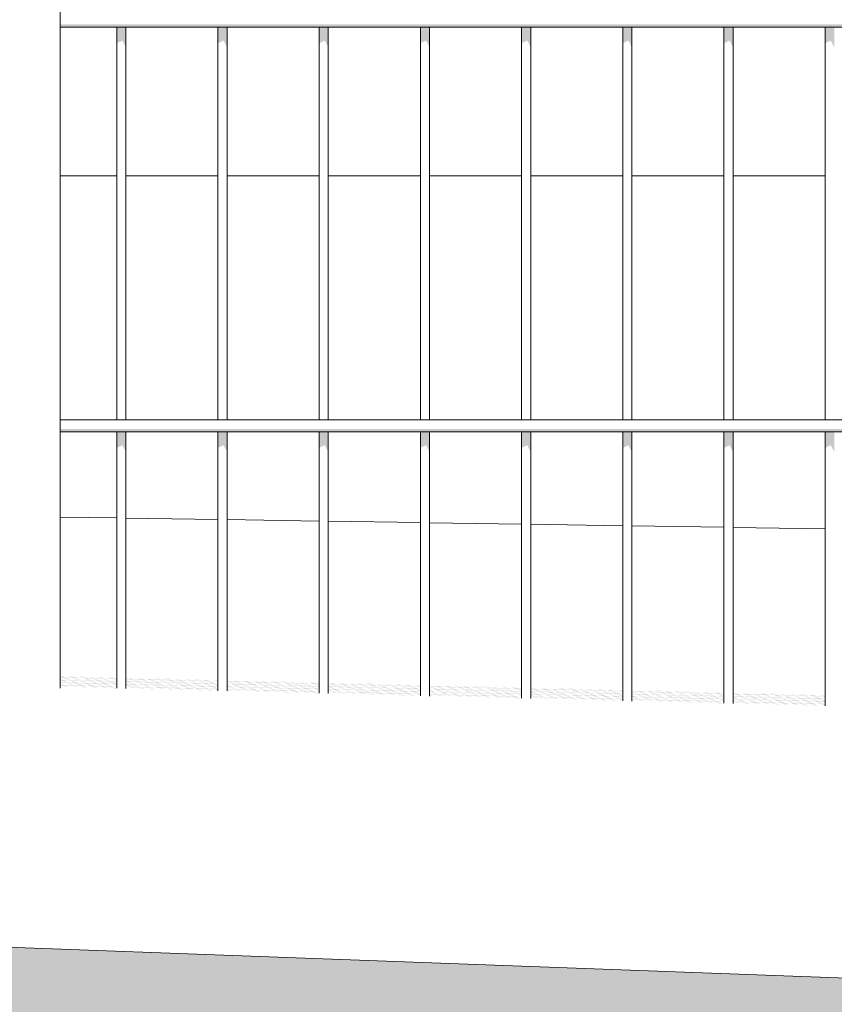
# Model space of a CAD drawing. Header units: metres. Extents: x -111 to -1, y -8 to 26.
# Tile 188 of 209: x -6.323 to -5.92, y -0.409 to 0.077. Entities that reach past the tile are written whole.
import ezdxf

# ---------------------------------------------------------------- set-up
doc = ezdxf.new("R2010")
doc.units = ezdxf.units.M
doc.header["$MEASUREMENT"] = 0
for name, color, linetype in [('40 Absturzsicherung', 7, 'Continuous'), ('60 Auffüllung gesamt', 7, 'Continuous'), ('80 Baukörperstudie', 7, 'Continuous'), ('94 Genehmigungsplanung Bemaßung', 7, 'Continuous')]:
    doc.layers.add(name, color=color, linetype=linetype)
doc.styles.add('ERSTELLTER_STIL_2', font='arial.ttf')
doc.dimstyles.new('ERSTELLTER_STIL__1', dxfattribs={"dimtxt": 0.25, "dimasz": 0.19, "dimexe": 0.18, "dimexo": 0.1, "dimgap": 0, "dimtad": 1, "dimtih": 1, "dimtoh": 1, "dimzin": 0, "dimdsep": 46, "dimtxsty": 'ERSTELLTER_STIL_2', "dimblk": 'ARROWHEAD_6', "dimblk1": 'ARROWHEAD_6', "dimblk2": 'ARROWHEAD_6', "dimcen": 0.09, "dimclrd": 7, "dimclre": 7, "dimclrt": 7, "dimazin": 0, "dimtfac": 1, "dimtdec": 4, "dimtmove": 0, "dimatfit": 3, "dimfxl": 1, "dimtolj": 1, "dimtzin": 0, "dimarcsym": 0})

# ---------------------------------------------------------------- blocks, each defined once
blk = doc.blocks.new('*D122', base_point=(-27236.13209, 0))
at = {"layer": '94 Genehmigungsplanung Bemaßung', "color": 7, "linetype": 'Continuous', "lineweight": 13}
for p, q in [((-17.34109, 9.38425), (-17.34109, 9.75925)), ((-2.34191, 9.38425), (-2.34191, 9.75925)), ((-17.24109, 9.67175), (-17.44109, 9.47175)), ((-2.44191, 9.47175), (-2.24191, 9.67175)), ((-17.34109, 9.57175), (-2.34191, 9.57175)), ((-2.34191, 9.57175), (-2.19191, 9.57175))]:
    blk.add_line(p, q, dxfattribs=at)
at = {"layer": '94 Genehmigungsplanung Bemaßung', "color": 7, "lineweight": 13, "insert": (-10.27049, 9.62175), "char_height": 0.25, "attachment_point": 7, "style": 'ERSTELLTER_STIL_2'}
blk.add_mtext('\\A1;{\\pql;\\fArial|b0|i0|c0|p0;\\W1.000000;15,00}', dxfattribs=at)
blk = doc.blocks.new('ARROWHEAD_6')
at = {"color": 0, "linetype": 'Continuous', "lineweight": 0}
for p, q in [((-0.5, -0.5), (0.5, 0.5)), ((0, 0), (-1, 0))]:
    blk.add_line(p, q, dxfattribs=at)

msp = doc.modelspace()

# ---------------------------------------------------------------- hatches: boundary and pattern name
at = {"layer": '40 Absturzsicherung', "linetype": 'Continuous', "lineweight": 0, "true_color": 0x000000}
for points in [[(-6.30269, 0.07496), (-6.30269, 0.07346), (-4.81805, 0.07346), (-4.81805, 0.07496)], [(-6.27472, 0.07346), (-6.27472, 0.06558), (-6.27192, 0.06687), (-6.27192, 0.07346)], [(-6.27192, 0.07346), (-6.27192, 0.06687), (-6.2702, 0.06351), (-6.2702, 0.07346)], [(-6.22472, 0.07346), (-6.22472, 0.06558), (-6.22192, 0.06687), (-6.22192, 0.07346)], [(-6.22192, 0.07346), (-6.22192, 0.06687), (-6.2202, 0.06351), (-6.2202, 0.07346)], [(-6.17472, 0.07346), (-6.17472, 0.06558), (-6.17192, 0.06687), (-6.17192, 0.07346)], [(-6.17192, 0.07346), (-6.17192, 0.06687), (-6.1702, 0.06351), (-6.1702, 0.07346)], [(-6.12192, 0.07346), (-6.12472, 0.07346), (-6.12472, 0.06558), (-6.12192, 0.06687)], [(-6.12192, 0.07346), (-6.12192, 0.06687), (-6.1202, 0.06351), (-6.1202, 0.07346)], [(-6.07472, 0.07346), (-6.07472, 0.06558), (-6.07192, 0.06687), (-6.07192, 0.07346)], [(-6.07192, 0.07346), (-6.07192, 0.06687), (-6.0702, 0.06351), (-6.0702, 0.07346)], [(-6.02192, 0.07346), (-6.02472, 0.07346), (-6.02472, 0.06558), (-6.02192, 0.06687)], [(-6.02192, 0.07346), (-6.02192, 0.06687), (-6.0202, 0.06351), (-6.0202, 0.07346)], [(-5.97472, 0.07346), (-5.97472, 0.06558), (-5.97192, 0.06687), (-5.97192, 0.07346)], [(-5.9702, 0.07346), (-5.97192, 0.07346), (-5.97192, 0.06687), (-5.9702, 0.06351)], [(-5.92472, 0.07346), (-5.92472, 0.06558), (-5.92192, 0.06687), (-5.92192, 0.07346)], [(-5.92192, 0.07346), (-5.92192, 0.06687), (-5.9202, 0.06351), (-5.9202, 0.07346)], [(-4.81805, -0.12504), (-6.30269, -0.12504), (-6.30269, -0.12654), (-4.81805, -0.12654)], [(-6.27472, -0.12654), (-6.27472, -0.13442), (-6.27192, -0.13313), (-6.27192, -0.12654)], [(-6.27192, -0.12654), (-6.27192, -0.13313), (-6.2702, -0.13649), (-6.2702, -0.12654)], [(-6.22192, -0.12654), (-6.22472, -0.12654), (-6.22472, -0.13442), (-6.22192, -0.13313)], [(-6.22192, -0.12654), (-6.22192, -0.13313), (-6.2202, -0.13649), (-6.2202, -0.12654)], [(-6.17472, -0.12654), (-6.17472, -0.13442), (-6.17192, -0.13313), (-6.17192, -0.12654)], [(-6.1702, -0.12654), (-6.17192, -0.12654), (-6.17192, -0.13313), (-6.1702, -0.13649)], [(-6.12192, -0.12654), (-6.12472, -0.12654), (-6.12472, -0.13442), (-6.12192, -0.13313)], [(-6.1202, -0.12654), (-6.12192, -0.12654), (-6.12192, -0.13313), (-6.1202, -0.13649)], [(-6.07192, -0.12654), (-6.07472, -0.12654), (-6.07472, -0.13442), (-6.07192, -0.13313)], [(-6.07192, -0.12654), (-6.07192, -0.13313), (-6.0702, -0.13649), (-6.0702, -0.12654)], [(-6.02192, -0.12654), (-6.02472, -0.12654), (-6.02472, -0.13442), (-6.02192, -0.13313)], [(-6.0202, -0.12654), (-6.02192, -0.12654), (-6.02192, -0.13313), (-6.0202, -0.13649)], [(-5.97192, -0.12654), (-5.97472, -0.12654), (-5.97472, -0.13442), (-5.97192, -0.13313)], [(-5.9702, -0.12654), (-5.97192, -0.12654), (-5.97192, -0.13313), (-5.9702, -0.13649)], [(-5.92472, -0.12654), (-5.92472, -0.13442), (-5.92192, -0.13313), (-5.92192, -0.12654)], [(-5.92192, -0.12654), (-5.92192, -0.13313), (-5.9202, -0.13649), (-5.9202, -0.12654)]]:
    msp.add_hatch(color=18, dxfattribs=at).paths.add_polyline_path(points)
at = {"layer": '60 Auffüllung gesamt', "linetype": 'Continuous', "lineweight": 18, "true_color": 0xffa8a8}
h = msp.add_hatch(dxfattribs=at)
h.set_pattern_fill('Boden__gewachsen_0001', color=21, style=0, pattern_type=2)
h.set_pattern_definition([(45, (-27236.1321, 0), (-0.2121320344, 0.2121320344), []), (45, (-27236.2028, 0.0707), (-0.424264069, 0.424264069), []), (45, (-27236.2735, 0.1414), (-0.424264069, 0.424264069), []), (135, (-27236.34423, 0.21213), (0.07071067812, 0.07071067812), [0.3, -0.3])])
h.paths.add_polyline_path([(-111.24357, -1.57011), (-104.7799, -1.5203), (-101.31768, -1.52609), (-81.13487, -1.68587), (-78.0305, -1.69231), (-73.09244, -1.29729), (-53.27611, -1.46265), (-37.93929, -1.20314), (-33.92505, -1.57994), (-30.57583, -1.539), (-30.52972, -1.53984), (-18.28291, -1.49433), (-18.17565, -1.49625), (-18.06839, -1.4982), (-17.96123, -1.50016), (-17.85431, -1.50214), (-17.74775, -1.50414), (-10.34333, -1.38075), (-2.34802, -1.24921), (-2.34802, -2.5), (-2.34191, -2.5), (-2.34191, -0.52415), (-2.7288, -0.51455), (-3.17547, -0.498), (-3.1746, -0.4985), (-3.1746, -0.5015), (-3.1772, -0.503), (-3.1798, -0.5015), (-3.1798, -0.4985), (-3.17872, -0.49788), (-3.18723, -0.49756), (-3.1856, -0.4985), (-3.1856, -0.5015), (-3.1882, -0.503), (-3.1908, -0.5015), (-3.1908, -0.4985), (-3.18906, -0.49749), (-16.61655, 0), (-17.18371, 0), (-17.23666, -0.00037), (-60.0718, -0.00885), (-60.91338, 0), (-63.38529, 0), (-64.41347, -0.00889), (-107.71378, -0.02367), (-108.63913, -0.02371), (-108.90479, -0.06194), (-111.24357, -0.84382)])
h.paths.add_polyline_path([(-10.9964, -0.56071), (-10.9938, -0.55921), (-10.9912, -0.56071), (-10.9912, -0.56371), (-10.9938, -0.56521), (-10.9964, -0.56371)], flags=0)
h.paths.add_polyline_path([(-10.9938, -0.76521), (-10.9964, -0.76371), (-10.9964, -0.76071), (-10.9938, -0.75921), (-10.9912, -0.76071), (-10.9912, -0.76371)], flags=0)
h.paths.add_polyline_path([(-10.9964, -0.36371), (-10.9964, -0.36071), (-10.9938, -0.35921), (-10.9912, -0.36071), (-10.9912, -0.36371), (-10.9938, -0.36521)], flags=0)
h.paths.add_polyline_path([(-10.9828, -0.56521), (-10.9854, -0.56371), (-10.9854, -0.56071), (-10.9828, -0.55921), (-10.9802, -0.56071), (-10.9802, -0.56371)], flags=0)
h.paths.add_polyline_path([(-10.9854, -0.36071), (-10.9828, -0.35921), (-10.9802, -0.36071), (-10.9802, -0.36371), (-10.9828, -0.36521), (-10.9854, -0.36371)], flags=0)
h.paths.add_polyline_path([(-10.9854, -0.76071), (-10.9828, -0.75921), (-10.9802, -0.76071), (-10.9802, -0.76371), (-10.9828, -0.76521), (-10.9854, -0.76371)], flags=0)
h.paths.add_polyline_path([(-3.1908, -1.0985), (-3.1882, -1.097), (-3.1856, -1.0985), (-3.1856, -1.1015), (-3.1882, -1.103), (-3.1908, -1.1015)], flags=0)
h.paths.add_polyline_path([(-3.1908, -0.7015), (-3.1908, -0.6985), (-3.1882, -0.697), (-3.1856, -0.6985), (-3.1856, -0.7015), (-3.1882, -0.703)], flags=0)
h.paths.add_polyline_path([(-3.1908, -0.8985), (-3.1882, -0.897), (-3.1856, -0.8985), (-3.1856, -0.9015), (-3.1882, -0.903), (-3.1908, -0.9015)], flags=0)
h.paths.add_polyline_path([(-3.1798, -0.7015), (-3.1798, -0.6985), (-3.1772, -0.697), (-3.1746, -0.6985), (-3.1746, -0.7015), (-3.1772, -0.703)], flags=0)
h.paths.add_polyline_path([(-3.1798, -1.1015), (-3.1798, -1.0985), (-3.1772, -1.097), (-3.1746, -1.0985), (-3.1746, -1.1015), (-3.1772, -1.103)], flags=0)
h.paths.add_polyline_path([(-3.1798, -0.8985), (-3.1772, -0.897), (-3.1746, -0.8985), (-3.1746, -0.9015), (-3.1772, -0.903), (-3.1798, -0.9015)], flags=0)
at = {"layer": '60 Auffüllung gesamt', "linetype": 'Continuous', "lineweight": 0, "true_color": 0x000000}
for points in [[(-6.30269, -0.24724), (-6.30269, -0.24728), (-6.27472, -0.24823), (-6.27472, -0.24817), (-6.30155, -0.24726)], [(-6.30269, -0.24789), (-6.30269, -0.24796), (-6.27967, -0.24852), (-6.27472, -0.24869), (-6.27472, -0.24858), (-6.28029, -0.24844), (-6.28388, -0.24832), (-6.27472, -0.24855), (-6.27472, -0.24848), (-6.29103, -0.24808), (-6.30269, -0.24768), (-6.30269, -0.24774), (-6.29756, -0.24792), (-6.30269, -0.24779), (-6.30269, -0.24786), (-6.29041, -0.24816), (-6.28681, -0.24828)], [(-6.30269, -0.24814), (-6.30269, -0.2482), (-6.27472, -0.24915), (-6.27472, -0.24909)], [(-6.30269, -0.24866), (-6.27472, -0.24961), (-6.27472, -0.24955), (-6.30269, -0.2486)], [(-6.30269, -0.24924), (-6.289, -0.24958), (-6.27472, -0.25007), (-6.27472, -0.25001), (-6.28247, -0.24974), (-6.27472, -0.24993), (-6.27472, -0.24987), (-6.28961, -0.2495), (-6.29321, -0.24938), (-6.27472, -0.24983), (-6.27472, -0.24977), (-6.30035, -0.24913), (-6.30269, -0.24906), (-6.30269, -0.24914), (-6.29974, -0.24922), (-6.29614, -0.24934), (-6.30269, -0.24918)], [(-6.27472, -0.25053), (-6.27472, -0.25046), (-6.30269, -0.24951), (-6.30269, -0.24957)], [(-6.30269, -0.24997), (-6.30269, -0.25003), (-6.27472, -0.25098), (-6.27472, -0.25092)], [(-6.30269, -0.25036), (-6.30269, -0.25053), (-6.29832, -0.25064), (-6.27472, -0.25144), (-6.27472, -0.25138), (-6.29179, -0.2508), (-6.27472, -0.25122), (-6.27472, -0.25115), (-6.29894, -0.25056), (-6.30254, -0.25044), (-6.27472, -0.25112), (-6.27472, -0.25105)], [(-6.30269, -0.25095), (-6.27472, -0.2519), (-6.27472, -0.25184), (-6.30269, -0.25089)], [(-6.30269, -0.25172), (-6.27472, -0.25241), (-6.27472, -0.2523), (-6.30269, -0.25135), (-6.30269, -0.25141), (-6.27639, -0.2523), (-6.30269, -0.25165)], [(-6.30269, -0.25175), (-6.30269, -0.25187), (-6.27472, -0.25282), (-6.27472, -0.25276), (-6.30112, -0.25186), (-6.27472, -0.25251), (-6.27472, -0.25244)], [(-6.30269, -0.25232), (-6.28512, -0.25292), (-6.27849, -0.25309), (-6.30269, -0.25226)], [(-6.28497, -0.25293), (-6.27472, -0.25327), (-6.27472, -0.25321), (-6.27833, -0.25309)], [(-6.2702, -0.24869), (-6.2702, -0.24876), (-6.23053, -0.24974), (-6.22472, -0.24993), (-6.22472, -0.24981), (-6.23114, -0.24965), (-6.23474, -0.24953), (-6.22472, -0.24978), (-6.22472, -0.24971), (-6.24189, -0.24929), (-6.2702, -0.24833), (-6.2702, -0.24839), (-6.24841, -0.24913), (-6.2702, -0.24859), (-6.2702, -0.24866), (-6.24127, -0.24937), (-6.23767, -0.24949)], [(-6.2702, -0.24879), (-6.2702, -0.24885), (-6.22472, -0.25039), (-6.22472, -0.25033)], [(-6.2702, -0.2493), (-6.22472, -0.25085), (-6.22472, -0.25079), (-6.2702, -0.24924)], [(-6.2702, -0.24998), (-6.2702, -0.25005), (-6.23985, -0.25079), (-6.22472, -0.25131), (-6.22472, -0.25125), (-6.23333, -0.25095), (-6.22472, -0.25117), (-6.22472, -0.2511), (-6.24047, -0.25071), (-6.24407, -0.25059), (-6.22472, -0.25107), (-6.22472, -0.251), (-6.25121, -0.25035), (-6.2702, -0.2497), (-6.2702, -0.24976), (-6.25774, -0.25019), (-6.2702, -0.24988), (-6.2702, -0.24995), (-6.25059, -0.25043), (-6.247, -0.25055)], [(-6.2702, -0.25022), (-6.22472, -0.25177), (-6.22472, -0.25171), (-6.2702, -0.25016)], [(-6.22472, -0.25222), (-6.22472, -0.25216), (-6.2702, -0.25062), (-6.2702, -0.25068)], [(-6.2702, -0.25127), (-6.2702, -0.25133), (-6.24918, -0.25185), (-6.22472, -0.25268), (-6.22472, -0.25262), (-6.24265, -0.25201), (-6.22472, -0.25245), (-6.22472, -0.25239), (-6.2498, -0.25177), (-6.25339, -0.25165), (-6.22472, -0.25235), (-6.22472, -0.25229), (-6.26054, -0.2514), (-6.2702, -0.25108), (-6.2702, -0.25114), (-6.26707, -0.25124), (-6.2702, -0.25117), (-6.2702, -0.25123), (-6.25992, -0.25149), (-6.25632, -0.25161)], [(-6.2702, -0.2516), (-6.22472, -0.25314), (-6.22472, -0.25308), (-6.2702, -0.25153)], [(-6.2702, -0.25262), (-6.25851, -0.25291), (-6.22472, -0.25406), (-6.22472, -0.254), (-6.25198, -0.25307), (-6.22472, -0.25374), (-6.22472, -0.25368), (-6.25912, -0.25283), (-6.26272, -0.2527), (-6.22472, -0.25364), (-6.22472, -0.25354), (-6.2702, -0.25199), (-6.2702, -0.25205), (-6.22725, -0.25351), (-6.26986, -0.25246), (-6.2702, -0.25245), (-6.2702, -0.25252), (-6.26925, -0.25254), (-6.26565, -0.25267), (-6.2702, -0.25255)], [(-6.2702, -0.25291), (-6.2702, -0.25297), (-6.23511, -0.25416), (-6.22847, -0.25433)], [(-6.25516, -0.24841), (-6.25518, -0.24844), (-6.22472, -0.24948), (-6.22472, -0.24941), (-6.25241, -0.24847)], [(-6.2202, -0.24992), (-6.2202, -0.24999), (-6.18138, -0.25095), (-6.17472, -0.25118), (-6.17472, -0.25111), (-6.17486, -0.25111), (-6.17472, -0.25111), (-6.17472, -0.25105), (-6.182, -0.25087), (-6.1856, -0.25074), (-6.17472, -0.25101), (-6.17472, -0.25095), (-6.19274, -0.2505), (-6.2202, -0.24957), (-6.2202, -0.24963), (-6.19927, -0.25034), (-6.2202, -0.24982), (-6.2202, -0.24989), (-6.19212, -0.25058), (-6.18853, -0.25071)], [(-6.2202, -0.25009), (-6.17472, -0.25163), (-6.17472, -0.25157), (-6.2202, -0.25003)], [(-6.2202, -0.25055), (-6.17472, -0.25209), (-6.17472, -0.25203), (-6.2202, -0.25048)], [(-6.2202, -0.25128), (-6.19071, -0.25201), (-6.17472, -0.25255), (-6.17472, -0.25249), (-6.18418, -0.25217), (-6.17472, -0.2524), (-6.17472, -0.25233), (-6.19133, -0.25192), (-6.19492, -0.2518), (-6.17472, -0.2523), (-6.17472, -0.25223), (-6.20207, -0.25156), (-6.2202, -0.25094), (-6.2202, -0.251), (-6.2086, -0.2514), (-6.2202, -0.25111), (-6.2202, -0.25118), (-6.20145, -0.25164), (-6.19786, -0.25176), (-6.2202, -0.25121)], [(-6.17472, -0.25301), (-6.17472, -0.25295), (-6.2202, -0.2514), (-6.2202, -0.25146)], [(-6.17472, -0.25347), (-6.17472, -0.25341), (-6.2202, -0.25186), (-6.2202, -0.25192)], [(-6.2202, -0.2525), (-6.2202, -0.25257), (-6.20004, -0.25306), (-6.17472, -0.25392), (-6.17472, -0.25386), (-6.19351, -0.25322), (-6.17472, -0.25369), (-6.17472, -0.25362), (-6.20065, -0.25298), (-6.20425, -0.25286), (-6.17472, -0.25359), (-6.17472, -0.25352), (-6.2114, -0.25262), (-6.2202, -0.25232), (-6.2202, -0.25238), (-6.21792, -0.25246), (-6.2202, -0.2524), (-6.2202, -0.25247), (-6.21078, -0.2527), (-6.20718, -0.25282)], [(-6.17472, -0.25438), (-6.17472, -0.25432), (-6.2202, -0.25278), (-6.2202, -0.25284)], [(-6.17472, -0.25072), (-6.17472, -0.25066), (-6.20327, -0.24969), (-6.20602, -0.24963), (-6.20604, -0.24965)], [(-6.1702, -0.25116), (-6.1702, -0.25122), (-6.13224, -0.25216), (-6.12472, -0.25242), (-6.12472, -0.25236), (-6.12571, -0.25232), (-6.12472, -0.25235), (-6.12472, -0.25228), (-6.13286, -0.25208), (-6.13645, -0.25196), (-6.12472, -0.25225), (-6.12472, -0.25218), (-6.1436, -0.25171), (-6.1702, -0.25081), (-6.1702, -0.25087), (-6.15013, -0.25155), (-6.1702, -0.25106), (-6.1702, -0.25112), (-6.14298, -0.2518), (-6.13939, -0.25192)], [(-6.1702, -0.25133), (-6.12472, -0.25287), (-6.12472, -0.25281), (-6.1702, -0.25127)], [(-6.12472, -0.25333), (-6.12472, -0.25327), (-6.1702, -0.25173), (-6.1702, -0.25179)], [(-6.1702, -0.25245), (-6.1702, -0.25251), (-6.14157, -0.25322), (-6.12472, -0.25379), (-6.12472, -0.25373), (-6.13504, -0.25338), (-6.12472, -0.25363), (-6.12472, -0.25357), (-6.14218, -0.25314), (-6.14578, -0.25301), (-6.12472, -0.25353), (-6.12472, -0.25347), (-6.15293, -0.25277), (-6.1702, -0.25218), (-6.1702, -0.25225), (-6.15945, -0.25261), (-6.1702, -0.25235), (-6.1702, -0.25241), (-6.15231, -0.25285), (-6.14871, -0.25298)], [(-6.1702, -0.2527), (-6.12472, -0.25425), (-6.12472, -0.25419), (-6.1702, -0.25264)], [(-6.15688, -0.25084), (-6.1569, -0.25086), (-6.12472, -0.25196), (-6.12472, -0.2519), (-6.15412, -0.2509)], [(-6.1202, -0.25239), (-6.1202, -0.25246), (-6.0831, -0.25337), (-6.07472, -0.25366), (-6.07472, -0.2536), (-6.07657, -0.25353), (-6.07472, -0.25358), (-6.07472, -0.25351), (-6.08372, -0.25329), (-6.08731, -0.25317), (-6.07472, -0.25348), (-6.07472, -0.25341), (-6.09446, -0.25293), (-6.1202, -0.25205), (-6.1202, -0.25211), (-6.10098, -0.25277), (-6.1202, -0.25229), (-6.1202, -0.25236), (-6.09384, -0.25301), (-6.09024, -0.25313)], [(-6.07472, -0.25412), (-6.07472, -0.25406), (-6.1202, -0.25251), (-6.1202, -0.25257)], [(-6.07472, -0.25457), (-6.07472, -0.25451), (-6.1202, -0.25297), (-6.1202, -0.25303)], [(-6.10775, -0.25208), (-6.07472, -0.2532), (-6.07472, -0.25314), (-6.10498, -0.25211), (-6.10773, -0.25205)], [(-6.23496, -0.25417), (-6.22472, -0.25452), (-6.22472, -0.25445), (-6.22831, -0.25433)], [(-6.2202, -0.25385), (-6.20936, -0.25412), (-6.17472, -0.2553), (-6.17472, -0.25524), (-6.20284, -0.25428), (-6.17472, -0.25498), (-6.17472, -0.25491), (-6.20998, -0.25404), (-6.21358, -0.25392), (-6.17472, -0.25488), (-6.17472, -0.25478), (-6.2202, -0.25323), (-6.2202, -0.25329), (-6.17811, -0.25473), (-6.2202, -0.25369), (-6.2202, -0.25375), (-6.2201, -0.25376), (-6.21651, -0.25388), (-6.2202, -0.25379)], [(-6.2202, -0.25421), (-6.18512, -0.2554), (-6.17848, -0.25557), (-6.2202, -0.25415)], [(-6.17832, -0.25557), (-6.18496, -0.25541), (-6.17472, -0.25576), (-6.17472, -0.2557)], [(-6.12472, -0.25471), (-6.12472, -0.25465), (-6.1702, -0.2531), (-6.1702, -0.25316)], [(-6.1702, -0.2538), (-6.15089, -0.25428), (-6.12472, -0.25517), (-6.12472, -0.2551), (-6.14437, -0.25444), (-6.12472, -0.25492), (-6.12472, -0.25485), (-6.15151, -0.25419), (-6.15511, -0.25407), (-6.12472, -0.25482), (-6.12472, -0.25475), (-6.16225, -0.25383), (-6.1702, -0.25356), (-6.1702, -0.25362), (-6.16878, -0.25367), (-6.1702, -0.25363), (-6.1702, -0.2537), (-6.16163, -0.25391), (-6.15804, -0.25403), (-6.1702, -0.25373)], [(-6.1702, -0.25402), (-6.1702, -0.25408), (-6.12472, -0.25562), (-6.12472, -0.25556)], [(-6.1702, -0.25502), (-6.1702, -0.25509), (-6.16022, -0.25533), (-6.12472, -0.25654), (-6.12472, -0.25648), (-6.15369, -0.25549), (-6.12472, -0.25621), (-6.12472, -0.25614), (-6.16084, -0.25525), (-6.16443, -0.25513), (-6.12472, -0.25611), (-6.12472, -0.25602), (-6.1702, -0.25448), (-6.1702, -0.25454), (-6.12896, -0.25594), (-6.1702, -0.25492), (-6.1702, -0.25499), (-6.16737, -0.25509)], [(-6.1702, -0.25545), (-6.13513, -0.25664), (-6.12849, -0.25681), (-6.1702, -0.25539)], [(-6.13497, -0.25665), (-6.12472, -0.257), (-6.12472, -0.25694), (-6.12833, -0.25681)], [(-6.1202, -0.25368), (-6.1202, -0.25375), (-6.09242, -0.25443), (-6.07472, -0.25503), (-6.07472, -0.25497), (-6.0859, -0.25459), (-6.07472, -0.25487), (-6.07472, -0.2548), (-6.09304, -0.25435), (-6.09664, -0.25423), (-6.07472, -0.25477), (-6.07472, -0.2547), (-6.10378, -0.25398), (-6.1202, -0.25343), (-6.1202, -0.25349), (-6.11031, -0.25382), (-6.1202, -0.25358), (-6.1202, -0.25365), (-6.10317, -0.25407), (-6.09957, -0.25419)], [(-6.1202, -0.25388), (-6.1202, -0.25394), (-6.07472, -0.25549), (-6.07472, -0.25543)], [(-6.07472, -0.25595), (-6.07472, -0.25589), (-6.1202, -0.25434), (-6.1202, -0.2544)], [(-6.1202, -0.25503), (-6.10175, -0.25549), (-6.07472, -0.25641), (-6.07472, -0.25635), (-6.09522, -0.25565), (-6.07472, -0.25615), (-6.07472, -0.25609), (-6.10237, -0.25541), (-6.10596, -0.25528), (-6.07472, -0.25605), (-6.07472, -0.25599), (-6.11311, -0.25504), (-6.1202, -0.2548), (-6.1202, -0.25486), (-6.11964, -0.25488), (-6.1202, -0.25487), (-6.1202, -0.25493), (-6.11249, -0.25512), (-6.1089, -0.25525), (-6.1202, -0.25497)], [(-6.07472, -0.25686), (-6.07472, -0.2568), (-6.1202, -0.25526), (-6.1202, -0.25532)], [(-6.1202, -0.25632), (-6.11108, -0.25655), (-6.07472, -0.25778), (-6.07472, -0.25772), (-6.10455, -0.25671), (-6.07472, -0.25744), (-6.07472, -0.25738), (-6.11169, -0.25646), (-6.11529, -0.25634), (-6.07472, -0.25734), (-6.07472, -0.25726), (-6.1202, -0.25572), (-6.1202, -0.25578), (-6.07982, -0.25715), (-6.1202, -0.25615), (-6.1202, -0.25624), (-6.11822, -0.2563), (-6.1202, -0.25625)], [(-6.1202, -0.25669), (-6.08512, -0.25789), (-6.07848, -0.25805), (-6.1202, -0.25663)], [(-6.07832, -0.25806), (-6.08496, -0.25789), (-6.07472, -0.25824), (-6.07472, -0.25818)], [(-6.0702, -0.25362), (-6.0702, -0.25369), (-6.03396, -0.25459), (-6.02472, -0.2549), (-6.02472, -0.25484), (-6.02743, -0.25475), (-6.02472, -0.25481), (-6.02472, -0.25475), (-6.03457, -0.2545), (-6.03817, -0.25438), (-6.02472, -0.25471), (-6.02472, -0.25465), (-6.04531, -0.25414), (-6.0702, -0.25329), (-6.0702, -0.25335), (-6.05184, -0.25398), (-6.0702, -0.25352), (-6.0702, -0.25359), (-6.0447, -0.25422), (-6.0411, -0.25434)], [(-6.0702, -0.25381), (-6.02472, -0.25536), (-6.02472, -0.2553), (-6.0702, -0.25375)], [(-6.02472, -0.25582), (-6.02472, -0.25575), (-6.0702, -0.25421), (-6.0702, -0.25427)], [(-6.0702, -0.25498), (-6.04328, -0.25564), (-6.02472, -0.25627), (-6.02472, -0.25621), (-6.03675, -0.2558), (-6.02472, -0.2561), (-6.02472, -0.25603), (-6.0439, -0.25556), (-6.04749, -0.25544), (-6.02472, -0.256), (-6.02472, -0.25593), (-6.05464, -0.2552), (-6.0702, -0.25467), (-6.0702, -0.25473), (-6.06117, -0.25503), (-6.0702, -0.25481), (-6.0702, -0.25488), (-6.05402, -0.25528), (-6.05043, -0.2554), (-6.0702, -0.25491)], [(-6.02472, -0.25673), (-6.02472, -0.25667), (-6.0702, -0.25513), (-6.0702, -0.25519)], [(-6.0702, -0.25564), (-6.02472, -0.25719), (-6.02472, -0.25713), (-6.0702, -0.25558)], [(-6.0702, -0.25627), (-6.05261, -0.2567), (-6.02472, -0.25765), (-6.02472, -0.25759), (-6.04608, -0.25686), (-6.02472, -0.25739), (-6.02472, -0.25732), (-6.05323, -0.25662), (-6.05682, -0.2565), (-6.02472, -0.25729), (-6.02472, -0.25722), (-6.06397, -0.25625), (-6.0702, -0.25604), (-6.0702, -0.25617), (-6.06335, -0.25634), (-6.05975, -0.25646), (-6.0702, -0.2562)], [(-6.0702, -0.25656), (-6.02472, -0.25811), (-6.02472, -0.25805), (-6.0702, -0.2565)], [(-6.0702, -0.25749), (-6.0702, -0.25755), (-6.06193, -0.25776), (-6.02472, -0.25902), (-6.02472, -0.25896), (-6.05541, -0.25792), (-6.02472, -0.25868), (-6.02472, -0.25861), (-6.06255, -0.25768), (-6.06615, -0.25755), (-6.02472, -0.25858), (-6.02472, -0.2585), (-6.0702, -0.25696), (-6.0702, -0.25702), (-6.03068, -0.25836), (-6.0702, -0.25739), (-6.0702, -0.25748), (-6.06908, -0.25751)], [(-6.0702, -0.25787), (-6.0702, -0.25793), (-6.03513, -0.25913), (-6.02848, -0.25929)], [(-6.05859, -0.25326), (-6.05861, -0.25329), (-6.02472, -0.25444), (-6.02472, -0.25438), (-6.05584, -0.25332)], [(-6.0202, -0.25492), (-5.98481, -0.2558), (-5.97472, -0.25614), (-5.97472, -0.25608), (-5.97828, -0.25596), (-5.97472, -0.25605), (-5.97472, -0.25598), (-5.98543, -0.25572), (-5.98903, -0.25559), (-5.97472, -0.25595), (-5.97472, -0.25588), (-5.99617, -0.25535), (-6.0202, -0.25453), (-6.0202, -0.25459), (-6.0027, -0.25519), (-6.0202, -0.25476), (-6.0202, -0.25482), (-5.99555, -0.25543), (-5.99196, -0.25555), (-6.0202, -0.25486)], [(-6.0202, -0.25505), (-5.97472, -0.2566), (-5.97472, -0.25654), (-6.0202, -0.25499)], [(-6.0202, -0.25545), (-6.0202, -0.25551), (-5.97472, -0.25706), (-5.97472, -0.257)], [(-6.0202, -0.25615), (-6.0202, -0.25621), (-5.99414, -0.25685), (-5.97472, -0.25751), (-5.97472, -0.25745), (-5.98761, -0.25702), (-5.97472, -0.25733), (-5.97472, -0.25727), (-5.99476, -0.25677), (-5.99835, -0.25665), (-5.97472, -0.25723), (-5.97472, -0.25717), (-6.0055, -0.25641), (-6.0202, -0.25591), (-6.0202, -0.25597), (-6.01202, -0.25625), (-6.0202, -0.25605), (-6.0202, -0.25611), (-6.00488, -0.25649), (-6.00128, -0.25661)], [(-6.0202, -0.25637), (-6.0202, -0.25643), (-5.97472, -0.25797), (-5.97472, -0.25791)], [(-5.97472, -0.25843), (-5.97472, -0.25837), (-6.0202, -0.25682), (-6.0202, -0.25689)], [(-6.0202, -0.2575), (-6.00347, -0.25791), (-5.97472, -0.25889), (-5.97472, -0.25883), (-5.99694, -0.25807), (-5.97472, -0.25862), (-5.97472, -0.25855), (-6.00408, -0.25783), (-6.00768, -0.25771), (-5.97472, -0.25852), (-5.97472, -0.25845), (-6.01482, -0.25747), (-6.0202, -0.25728), (-6.0202, -0.2574), (-6.01421, -0.25755), (-6.01061, -0.25767), (-6.0202, -0.25743)], [(-6.0202, -0.25774), (-6.0202, -0.2578), (-5.97472, -0.25935), (-5.97472, -0.25929)], [(-6.00947, -0.2545), (-5.97472, -0.25568), (-5.97472, -0.25562), (-6.0067, -0.25453), (-6.00945, -0.25447)], [(-5.9702, -0.25609), (-5.9702, -0.25616), (-5.93567, -0.25701), (-5.92472, -0.25738), (-5.92472, -0.25732), (-5.92914, -0.25717), (-5.92472, -0.25728), (-5.92472, -0.25721), (-5.93629, -0.25693), (-5.93988, -0.25681), (-5.92472, -0.25718), (-5.92472, -0.25711), (-5.94703, -0.25656), (-5.9702, -0.25578), (-5.9702, -0.25584), (-5.95356, -0.2564), (-5.9702, -0.25599), (-5.9702, -0.25606), (-5.94641, -0.25664), (-5.94281, -0.25677)], [(-5.9702, -0.25629), (-5.92472, -0.25784), (-5.92472, -0.25778), (-5.9702, -0.25623)], [(-5.9702, -0.25669), (-5.9702, -0.25675), (-5.92472, -0.2583), (-5.92472, -0.25824)], [(-5.9702, -0.25738), (-5.9702, -0.25745), (-5.945, -0.25807), (-5.92472, -0.25876), (-5.92472, -0.2587), (-5.93847, -0.25823), (-5.92472, -0.25857), (-5.92472, -0.2585), (-5.94561, -0.25799), (-5.94921, -0.25786), (-5.92472, -0.25847), (-5.92472, -0.2584), (-5.95635, -0.25762), (-5.9702, -0.25715), (-5.9702, -0.25721), (-5.96288, -0.25746), (-5.9702, -0.25728), (-5.9702, -0.25735), (-5.95574, -0.2577), (-5.95214, -0.25782)], [(-5.9702, -0.25767), (-5.92472, -0.25921), (-5.92472, -0.25915), (-5.9702, -0.25761)], [(-5.92472, -0.25692), (-5.92472, -0.25686), (-5.95755, -0.25575), (-5.96031, -0.25569), (-5.96032, -0.25571)], [(-6.03497, -0.25913), (-6.02472, -0.25948), (-6.02472, -0.25942), (-6.02833, -0.2593)], [(-6.0202, -0.25879), (-6.01279, -0.25897), (-5.97472, -0.26026), (-5.97472, -0.2602), (-6.00626, -0.25913), (-5.97472, -0.25991), (-5.97472, -0.25984), (-6.01341, -0.25889), (-6.017, -0.25877), (-5.97472, -0.25981), (-5.97472, -0.25974), (-5.97501, -0.25974), (-6.0202, -0.2582), (-6.0202, -0.25826), (-5.98153, -0.25957), (-6.0202, -0.25862), (-6.0202, -0.25872), (-6.01994, -0.25873), (-6.0202, -0.25872)], [(-6.0202, -0.25918), (-5.98512, -0.26037), (-5.97847, -0.26053), (-6.0202, -0.25912)], [(-5.97472, -0.26072), (-5.97472, -0.26066), (-5.97833, -0.26054), (-5.98498, -0.26037)], [(-5.92472, -0.25967), (-5.92472, -0.25961), (-5.9702, -0.25807), (-5.9702, -0.25813)], [(-5.9702, -0.25873), (-5.95432, -0.25912), (-5.92472, -0.26013), (-5.92472, -0.26007), (-5.94779, -0.25929), (-5.92472, -0.25985), (-5.92472, -0.25979), (-5.95494, -0.25904), (-5.95854, -0.25892), (-5.92472, -0.25975), (-5.92472, -0.25969), (-5.96568, -0.25868), (-5.9702, -0.25852), (-5.9702, -0.25863), (-5.96506, -0.25876), (-5.96147, -0.25888), (-5.9702, -0.25867)], [(-5.9702, -0.25904), (-5.92472, -0.26059), (-5.92472, -0.26053), (-5.9702, -0.25898)], [(-5.9702, -0.26002), (-5.96365, -0.26018), (-5.92472, -0.26151), (-5.92472, -0.26144), (-5.95712, -0.26034), (-5.92472, -0.26114), (-5.92472, -0.26108), (-5.96427, -0.2601), (-5.96786, -0.25998), (-5.92525, -0.26103), (-5.92472, -0.26105), (-5.92472, -0.26098), (-5.92586, -0.26095), (-5.9702, -0.25944), (-5.9702, -0.2595), (-5.93239, -0.26079), (-5.9702, -0.25985)], [(-5.9702, -0.26036), (-5.9702, -0.26042), (-5.93512, -0.26161), (-5.92848, -0.26177)], [(-5.92832, -0.26178), (-5.93496, -0.26162), (-5.92472, -0.26196), (-5.92472, -0.2619)]]:
    msp.add_hatch(color=18, dxfattribs=at).paths.add_polyline_path(points)

# ---------------------------------------------------------------- linework, layer by layer
at = {"layer": '40 Absturzsicherung', "color": 7, "linetype": 'Continuous', "lineweight": 13}
for p, q in [((-6.30269, -0.25319), (-6.30269, 0.57246)), ((-6.30269, 0.07346), (-4.81804, 0.07346)), ((-6.27472, -0.12054), (-6.27472, 0.07346)), ((-6.2702, -0.12054), (-6.2702, 0.07346)), ((-6.22472, -0.12054), (-6.22472, 0.07346)), ((-6.2202, -0.12054), (-6.2202, 0.07346)), ((-6.17472, -0.12054), (-6.17472, 0.07346)), ((-6.1702, -0.12054), (-6.1702, 0.07346)), ((-6.12472, -0.12054), (-6.12472, 0.07346)), ((-6.1202, -0.12054), (-6.1202, 0.07346)), ((-6.07472, -0.12054), (-6.07472, 0.07346)), ((-6.0702, -0.12054), (-6.0702, 0.07346)), ((-6.02472, -0.12054), (-6.02472, 0.07346)), ((-6.0202, -0.12054), (-6.0202, 0.07346)), ((-5.97472, -0.12054), (-5.97472, 0.07346)), ((-5.9702, -0.12054), (-5.9702, 0.07346)), ((-5.92472, -0.12054), (-5.92472, 0.07346)), ((-6.30269, -0.12054), (-4.81804, -0.12054)), ((-6.30269, -0.12654), (-4.81804, -0.12654)), ((-6.27472, -0.25325), (-6.27472, -0.12654)), ((-6.2702, -0.25337), (-6.2702, -0.12654)), ((-6.22472, -0.25449), (-6.22472, -0.12654)), ((-6.2202, -0.25461), (-6.2202, -0.12654)), ((-6.17472, -0.25573), (-6.17472, -0.12654)), ((-6.1702, -0.25586), (-6.1702, -0.12654)), ((-6.12472, -0.25697), (-6.12472, -0.12654)), ((-6.1202, -0.2571), (-6.1202, -0.12654)), ((-6.07472, -0.25821), (-6.07472, -0.12654)), ((-6.0702, -0.25834), (-6.0702, -0.12654)), ((-6.02472, -0.25945), (-6.02472, -0.12654)), ((-6.0202, -0.25958), (-6.0202, -0.12654)), ((-5.97472, -0.2607), (-5.97472, -0.12654)), ((-5.9702, -0.26082), (-5.9702, -0.12654)), ((-5.92472, -0.26194), (-5.92472, -0.12654))]:
    msp.add_line(p, q, dxfattribs=at)
at = {"layer": '60 Auffüllung gesamt', "color": 8, "linetype": 'Continuous', "lineweight": 18}
for p, q in [((-6.27472, -0.16905), (-6.30269, -0.16862)), ((-6.22472, -0.16983), (-6.2702, -0.16912)), ((-6.17472, -0.1706), (-6.2202, -0.1699)), ((-6.12472, -0.17138), (-6.1702, -0.17067)), ((-6.07472, -0.17215), (-6.1202, -0.17145)), ((-6.02472, -0.17293), (-6.0702, -0.17222)), ((-5.97472, -0.1737), (-6.0202, -0.173)), ((-5.92472, -0.17448), (-5.9702, -0.17377))]:
    msp.add_line(p, q, dxfattribs=at)
at = {"layer": '60 Auffüllung gesamt', "color": 7, "linetype": 'Continuous', "lineweight": 18, "flags": 128}
msp.add_lwpolyline([(-2.34191, -0.52415), (-2.7288, -0.51455), (-16.61655, 0), (-17.18371, 0), (-17.23666, -0.00037), (-60.0718, -0.00885), (-60.91338, 0), (-63.38529, 0), (-64.41347, -0.00889), (-107.71378, -0.02367), (-108.63913, -0.02371), (-108.90479, -0.06194), (-111.24357, -0.84382)], dxfattribs=at)
at = {"layer": '80 Baukörperstudie', "color": 7, "linetype": 'Continuous', "lineweight": 13}
for p, q in [((-6.27472, 0), (-6.30269, 0)), ((-6.22472, 0), (-6.2702, 0)), ((-6.17472, 0), (-6.2202, 0)), ((-6.12472, 0), (-6.1702, 0)), ((-6.07472, 0), (-6.1202, 0)), ((-6.02472, 0), (-6.0702, 0)), ((-5.97472, 0), (-6.0202, 0)), ((-5.92472, 0), (-5.9702, 0))]:
    msp.add_line(p, q, dxfattribs=at)

# ---------------------------------------------------------------- dimensions: what is measured, and where the dimension line sits
at = {"layer": '94 Genehmigungsplanung Bemaßung', "color": 7, "linetype": 'Continuous', "lineweight": 13}
dim = msp.add_linear_dim(base=(-2.34191, 9.57175), p1=(-17.34109, -0.4), p2=(-2.34191, 25.35), dimstyle='ERSTELLTER_STIL__1', dxfattribs=at)
dim.commit()
dim.dimension.update_dxf_attribs({"geometry": '*D122', "text_midpoint": (-9.85171, 9.74675), "dimtype": 160})

doc.saveas('drawing.dxf')
